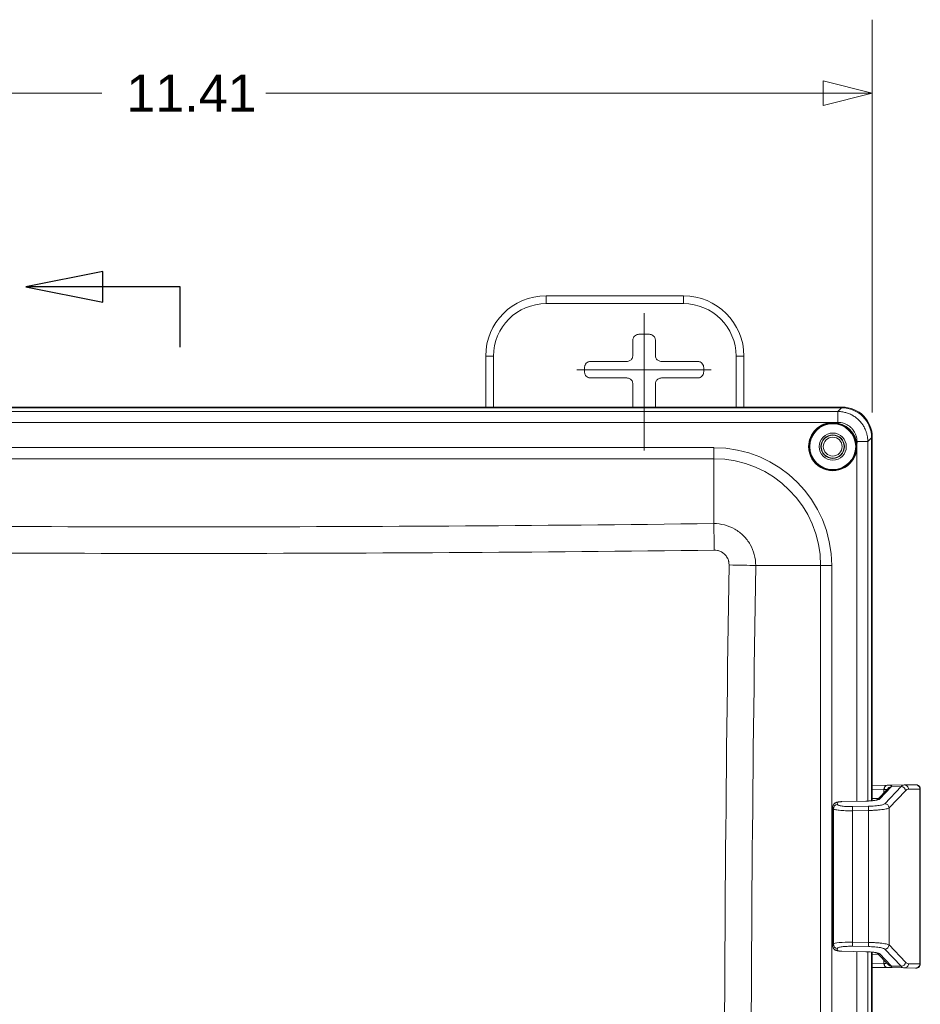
# Model space of a CAD drawing. Header units: inches. Extents: x 0 to 110, y 2 to 70.
# Tile 49 of 129: x 40 to 47, y 36 to 44. Entities that reach past the tile are written whole.
import ezdxf

# ---------------------------------------------------------------- set-up
doc = ezdxf.new("R2010")
doc.units = ezdxf.units.IN
doc.header["$LTSCALE"] = 3.25
doc.header["$MEASUREMENT"] = 0
doc.layers.add('Centerline (ANSI)', color=1, linetype='Continuous', lineweight=9, true_color=0xff0000)
for name, color, linetype, lineweight in [('Dimension (ANSI)', 7, 'Continuous', 9), ('Section Line (ANSI)', 7, 'Continuous', 25), ('Visible (ANSI)', 7, 'Continuous', 18), ('Visible Narrow (ANSI)', 7, 'Continuous', 5)]:
    doc.layers.add(name, color=color, linetype=linetype, lineweight=lineweight)
doc.styles.add('Note Text (ANSI)', font='arial.ttf')
doc.dimstyles.new('.XX', dxfattribs={"dimscale": 3.25, "dimtxt": 0.095, "dimasz": 0.125, "dimexe": 0.1875, "dimexo": 0.0625, "dimgap": 0.0625, "dimtad": 0, "dimtih": 1, "dimtoh": 1, "dimrnd": 1e-08, "dimzin": 0, "dimdsep": 46, "dimtxsty": 'Note Text (ANSI)', "dimblk": 'Filled-1', "dimcen": 0.09, "dimdle": 0.45, "dimclrd": 256, "dimclre": 256, "dimclrt": 256, "dimadec": 0, "dimazin": 1, "dimtfac": 1.263158, "dimtofl": 0, "dimtmove": 0, "dimatfit": 3, "dimfxl": 1, "dimtolj": 1, "dimtzin": 4, "dimlwd": -1, "dimlwe": -1, "dimarcsym": 0})

# ---------------------------------------------------------------- blocks, each defined once
blk = doc.blocks.new('Filled-1')
at = {"color": 0}
for p, q in [((0, 0), (-1, 0.25)), ((-1, 0.25), (-1, -0.25)), ((-1, 0), (0, 0)), ((-1, -0.25), (0, 0))]:
    blk.add_line(p, q, dxfattribs=at)
at = {"color": 0, "flags": 128}
blk.add_lwpolyline([(-1, -0.25), (0, 0), (-1, 0.25), (-1, -0.25)], dxfattribs=at)
at = {"color": 0}
blk.add_solid([(-1, -0.25), (0, 0), (-1, 0.25), (-1, -0.25)], dxfattribs=at)
blk = doc.blocks.new('*D38')
at = {"layer": 'Defpoints', "color": 0, "transparency": 16777216}
for p in [(35.4332, 43.3779), (35.4332, 40.5272), (46.8382, 40.5272)]:
    blk.add_point(p, dxfattribs=at)
at = {"layer": 'Dimension (ANSI)', "transparency": 16777216}
for p, q in [((35.4332, 40.7303), (35.4332, 43.9873)), ((46.8382, 40.7303), (46.8382, 43.9873)), ((35.8394, 43.3779), (40.456, 43.3779)), ((46.4319, 43.3779), (41.8154, 43.3779))]:
    blk.add_line(p, q, dxfattribs=at)
at = {"layer": 'Dimension (ANSI)', "transparency": 16777216, "xscale": 0.40625, "yscale": 0.40625, "zscale": 0.40625, "rotation": 180}
blk.add_blockref('Filled-1', (35.4332, 43.3779), dxfattribs=at)
at = {"layer": 'Dimension (ANSI)', "transparency": 16777216, "xscale": 0.40625, "yscale": 0.40625, "zscale": 0.40625}
blk.add_blockref('Filled-1', (46.8382, 43.3779), dxfattribs=at)
at = {"layer": 'Dimension (ANSI)', "transparency": 16777216, "insert": (40.6591, 43.5329), "char_height": 0.30875, "attachment_point": 1, "style": 'Note Text (ANSI)'}
blk.add_mtext('\\A1;11.41', dxfattribs=at)
blk = doc.blocks.new('2dTransSection1')
at = {"layer": 'Section Line (ANSI)', "linetype": 'Continuous'}
for p, q in [((12.4509, 12.8927), (12.2541, 12.8533)), ((12.4509, 12.8139), (12.4509, 12.8927)), ((12.4509, 12.8533), (12.2541, 12.8533)), ((12.2541, 12.8533), (12.4509, 12.8139)), ((12.6478, 12.8532), (12.4509, 12.8533)), ((12.6477, 12.699), (12.6478, 12.8532))]:
    blk.add_line(p, q, dxfattribs=at)
at = {"layer": 'Section Line (ANSI)', "linetype": 'Continuous', "flags": 128}
blk.add_lwpolyline([(12.4509, 12.8927), (12.2541, 12.8533), (12.4509, 12.8139), (12.4509, 12.8927)], dxfattribs=at)
at = {"layer": 'Section Line (ANSI)'}
blk.add_solid([(12.4509, 12.8927), (12.2541, 12.8533), (12.4509, 12.8139), (12.4509, 12.8927)], dxfattribs=at)

msp = doc.modelspace()

# ---------------------------------------------------------------- linework, layer by layer
at = {"layer": 'Centerline (ANSI)', "linetype": 'Continuous'}
for p, q in [((44.9482, 40.4175), (44.9482, 41.555)), ((44.3919, 41.0862), (45.5045, 41.0862))]:
    msp.add_line(p, q, dxfattribs=at)
at = {"layer": 'Visible (ANSI)'}
for p, q in [((45.2748, 41.6987), (44.1357, 41.6987)), ((44.9047, 41.3797), (44.9917, 41.3797)), ((44.8547, 41.2047), (44.8547, 41.3297)), ((45.0416, 41.3297), (45.0416, 41.2047)), ((43.6357, 41.1987), (43.6357, 40.7762)), ((44.5047, 41.1547), (44.8047, 41.1547)), ((45.0916, 41.1547), (45.3917, 41.1547)), ((45.7748, 40.7762), (45.7748, 41.1987)), ((44.4547, 41.0678), (44.4547, 41.1047)), ((45.4416, 41.1047), (45.4416, 41.0678)), ((44.8047, 41.0178), (44.5047, 41.0178)), ((44.8547, 40.7762), (44.8547, 40.9678)), ((45.0416, 40.9678), (45.0416, 40.7762)), ((45.3917, 41.0178), (45.0916, 41.0178)), ((46.5891, 40.7762), (35.6822, 40.7762)), ((35.6875, 40.771), (46.5839, 40.771)), ((46.8329, 40.5219), (46.8329, 37.5135)), ((46.8382, 37.514), (46.8382, 40.5272)), ((46.9625, 37.6422), (46.8382, 37.6398)), ((46.9663, 37.6422), (47.1023, 37.6446)), ((46.9663, 37.6422), (46.9663, 37.6422)), ((47.197, 37.6458), (47.1026, 37.6446)), ((46.8791, 37.5216), (46.9713, 37.618)), ((47.2359, 37.4936), (47.2359, 37.6108)), ((46.5118, 36.3084), (46.5118, 37.4641)), ((46.5872, 37.5066), (46.784, 37.5106)), ((47.2359, 37.4936), (47.2359, 37.4936)), ((47.2357, 37.4566), (47.2357, 36.3159)), ((46.784, 36.2619), (46.5872, 36.2659)), ((46.8329, 36.259), (46.8329, 34.7266)), ((46.8382, 34.7248), (46.8382, 36.2584)), ((46.9713, 36.1544), (46.8791, 36.2509)), ((47.2359, 36.2789), (47.2359, 36.2789)), ((47.2359, 36.1616), (47.2359, 36.2789)), ((46.8382, 36.1326), (46.9625, 36.1303)), ((46.9663, 36.1302), (46.9663, 36.1302)), ((46.9663, 36.1302), (47.1023, 36.1278)), ((47.1026, 36.1278), (47.197, 36.1267))]:
    msp.add_line(p, q, dxfattribs=at)
for radius in [0.195, 0.1125, 0.0975, 0.095, 0.0781]:
    msp.add_circle((46.5107, 40.4487), radius, dxfattribs=at)
for centre, start, end in [((44.1357, 41.1987), 90, 180), ((45.2748, 41.1987), 0, 90)]:
    msp.add_arc(centre, 0.5, start, end, dxfattribs=at)
for centre, major_axis, ratio, start_param, end_param in [((46.582, 40.52), (0.1781, 0.1781), 0.992433, 5.501585, 7.064785), ((46.5872, 40.5253), (0.1781, 0.1781), 0.992433, 5.501585, 7.064785), ((46.7435, 37.6385), (0.2555, 0.0045), 0.000762, 5.74263, 5.767871), ((46.9665, 37.6072), (-0.0007, 0.035), 0.869954, 6.283117, 6.283185), ((47.1027, 36.6242), (0, 1.0204), 0.15281, 0.001901, 0.002663), ((47.103, 37.6096), (-0.0004, 0.035), 0.987649, 0, 0.004885), ((46.7847, 37.4756), (-0.0007, 0.035), 0.026408, 0, 0.000031), ((46.7847, 36.2969), (-0.0007, -0.035), 0.026408, 0, 0.000031), ((46.7435, 36.134), (-0.2555, 0.0045), 0.000762, 3.656906, 3.682147), ((46.9665, 36.1652), (-0.0007, -0.035), 0.869954, 0.000009, 0.000077), ((47.1027, 37.1483), (0, -1.0204), 0.15281, 6.280523, 6.281285), ((47.103, 36.1628), (-0.0004, -0.035), 0.987649, 6.2783, 6.283185)]:
    msp.add_ellipse(centre, major_axis=major_axis, ratio=ratio, start_param=start_param, end_param=end_param, dxfattribs=at)
for points, knots in [([(44.8547, 41.3297), (44.8547, 41.3332), (44.8551, 41.3366), (44.8566, 41.3434), (44.8577, 41.3468), (44.8616, 41.3555), (44.8651, 41.3607), (44.8737, 41.3694), (44.8789, 41.3728), (44.8877, 41.3767), (44.891, 41.3778), (44.8978, 41.3793), (44.9013, 41.3797), (44.9047, 41.3797)], [0.000001, 0.000001, 0.000001, 0.000001, 0.0264935, 0.0264935, 0.0529973, 0.0529973, 0.0996661, 0.0996661, 0.1463348, 0.1463348, 0.1728385, 0.1728385, 0.1993307, 0.1993307, 0.1993307, 0.1993307]), ([(44.9917, 41.3797), (44.9951, 41.3797), (44.9986, 41.3793), (45.0054, 41.3778), (45.0087, 41.3767), (45.0175, 41.3728), (45.0227, 41.3694), (45.0313, 41.3607), (45.0348, 41.3555), (45.0387, 41.3468), (45.0398, 41.3434), (45.0413, 41.3366), (45.0416, 41.3332), (45.0416, 41.3297)], [0.000001, 0.000001, 0.000001, 0.000001, 0.0264935, 0.0264935, 0.0529973, 0.0529973, 0.0996661, 0.0996661, 0.1463348, 0.1463348, 0.1728385, 0.1728385, 0.1993307, 0.1993307, 0.1993307, 0.1993307]), ([(44.4547, 41.1047), (44.4547, 41.1082), (44.4551, 41.1116), (44.4566, 41.1184), (44.4577, 41.1218), (44.4616, 41.1305), (44.4651, 41.1357), (44.4737, 41.1444), (44.4789, 41.1478), (44.4877, 41.1517), (44.491, 41.1528), (44.4978, 41.1543), (44.5013, 41.1547), (44.5047, 41.1547)], [0.000001, 0.000001, 0.000001, 0.000001, 0.0264935, 0.0264935, 0.0529973, 0.0529973, 0.0996661, 0.0996661, 0.1463348, 0.1463348, 0.1728385, 0.1728385, 0.1993307, 0.1993307, 0.1993307, 0.1993307]), ([(44.8047, 41.1547), (44.809, 41.1547), (44.8178, 41.1558), (44.83, 41.1609), (44.8405, 41.1689), (44.8486, 41.1794), (44.8536, 41.1916), (44.8547, 41.2004), (44.8547, 41.2047)], [0, 0, 0, 0, 0.164605, 0.333667, 0.500193, 0.666606, 0.835389, 1, 1, 1, 1]), ([(45.0416, 41.2047), (45.0416, 41.2004), (45.0428, 41.1916), (45.0478, 41.1794), (45.0559, 41.1689), (45.0664, 41.1609), (45.0786, 41.1558), (45.0873, 41.1547), (45.0916, 41.1547)], [0, 0, 0, 0, 0.164611, 0.333394, 0.499807, 0.666333, 0.835395, 1, 1, 1, 1]), ([(45.3917, 41.1547), (45.3951, 41.1547), (45.3986, 41.1543), (45.4054, 41.1528), (45.4087, 41.1517), (45.4175, 41.1478), (45.4227, 41.1444), (45.4313, 41.1357), (45.4348, 41.1305), (45.4387, 41.1218), (45.4398, 41.1184), (45.4413, 41.1116), (45.4416, 41.1082), (45.4416, 41.1047)], [0.000001, 0.000001, 0.000001, 0.000001, 0.0264935, 0.0264935, 0.0529973, 0.0529973, 0.0996661, 0.0996661, 0.1463348, 0.1463348, 0.1728385, 0.1728385, 0.1993307, 0.1993307, 0.1993307, 0.1993307]), ([(44.5047, 41.0178), (44.5013, 41.0178), (44.4978, 41.0182), (44.491, 41.0196), (44.4877, 41.0207), (44.4789, 41.0246), (44.4737, 41.0281), (44.4651, 41.0367), (44.4616, 41.0419), (44.4577, 41.0507), (44.4566, 41.054), (44.4551, 41.0608), (44.4547, 41.0643), (44.4547, 41.0678)], [0.000001, 0.000001, 0.000001, 0.000001, 0.0264935, 0.0264935, 0.0529973, 0.0529973, 0.0996661, 0.0996661, 0.1463348, 0.1463348, 0.1728385, 0.1728385, 0.1993307, 0.1993307, 0.1993307, 0.1993307]), ([(45.4416, 41.0678), (45.4416, 41.0643), (45.4413, 41.0608), (45.4398, 41.054), (45.4387, 41.0507), (45.4348, 41.0419), (45.4313, 41.0367), (45.4227, 41.0281), (45.4175, 41.0246), (45.4087, 41.0207), (45.4054, 41.0196), (45.3986, 41.0182), (45.3951, 41.0178), (45.3917, 41.0178)], [0.000001, 0.000001, 0.000001, 0.000001, 0.0264935, 0.0264935, 0.0529973, 0.0529973, 0.0996661, 0.0996661, 0.1463348, 0.1463348, 0.1728385, 0.1728385, 0.1993307, 0.1993307, 0.1993307, 0.1993307]), ([(44.8547, 40.9678), (44.8547, 40.9721), (44.8536, 40.9808), (44.8486, 40.993), (44.8405, 41.0035), (44.83, 41.0116), (44.8178, 41.0166), (44.809, 41.0178), (44.8047, 41.0178)], [0, 0, 0, 0, 0.164611, 0.333394, 0.499807, 0.666333, 0.835395, 1, 1, 1, 1]), ([(45.0916, 41.0178), (45.0873, 41.0178), (45.0786, 41.0166), (45.0664, 41.0116), (45.0559, 41.0035), (45.0478, 40.993), (45.0428, 40.9808), (45.0416, 40.9721), (45.0416, 40.9678)], [0, 0, 0, 0, 0.164605, 0.333667, 0.500193, 0.666606, 0.835389, 1, 1, 1, 1]), ([(47.197, 37.6458), (47.1984, 37.6458), (47.1993, 37.6458), (47.2004, 37.6458), (47.2006, 37.6459), (47.2013, 37.6458), (47.2015, 37.6458), (47.2022, 37.6458), (47.2024, 37.6458), (47.2029, 37.6458), (47.2031, 37.6458), (47.2041, 37.6457), (47.2049, 37.6456), (47.2071, 37.6453), (47.2087, 37.645), (47.2121, 37.6441), (47.214, 37.6434), (47.2191, 37.641), (47.2221, 37.6389), (47.2275, 37.6339), (47.2298, 37.6309), (47.2334, 37.6244), (47.2347, 37.6208), (47.2357, 37.6151), (47.2359, 37.613), (47.2359, 37.6108)], [0, 0, 0, 0, 0.0624047, 0.0624047, 0.0906124, 0.0906124, 0.1006585, 0.1006585, 0.1036796, 0.1036796, 0.1066746, 0.1066746, 0.1127526, 0.1127526, 0.1247095, 0.1247095, 0.1400321, 0.1400321, 0.1674078, 0.1674078, 0.1956958, 0.1956958, 0.2240223, 0.2240223, 0.24012, 0.24012, 0.24012, 0.24012]), ([(46.5118, 37.4641), (46.5118, 37.468), (46.5125, 37.472), (46.515, 37.4794), (46.5169, 37.4829), (46.5215, 37.489), (46.5243, 37.4917), (46.53, 37.4959), (46.533, 37.4975), (46.5392, 37.5001), (46.5423, 37.5011), (46.5518, 37.5035), (46.5587, 37.5046), (46.5695, 37.5057), (46.5729, 37.5059), (46.5799, 37.5063), (46.5835, 37.5065), (46.5872, 37.5066)], [0, 0, 0, 0, 0.0306156, 0.0306156, 0.0607185, 0.0607185, 0.0909999, 0.0909999, 0.1204691, 0.1204691, 0.1539492, 0.1539492, 0.2166357, 0.2166357, 0.2432068, 0.2432068, 0.2708886, 0.2708886, 0.2708886, 0.2708886]), ([(46.784, 37.5106), (46.7951, 37.5108), (46.8064, 37.5114), (46.8274, 37.5129), (46.8375, 37.5138), (46.8549, 37.5161), (46.8627, 37.5175), (46.8714, 37.5194), (46.8738, 37.52), (46.8774, 37.521), (46.8788, 37.5215), (46.8804, 37.5221), (46.8809, 37.5223), (46.881, 37.5223), (46.881, 37.5223), (46.881, 37.5223)], [0, 0, 0, 0, 0.0846794, 0.0846794, 0.1678363, 0.1678363, 0.2494351, 0.2494351, 0.2865204, 0.2865204, 0.3184011, 0.3184011, 0.3443884, 0.3443884, 0.3466981, 0.3466981, 0.3466981, 0.3466981]), ([(47.2359, 37.4936), (47.2359, 37.4856), (47.2358, 37.4767), (47.2357, 37.464), (47.2357, 37.4603), (47.2357, 37.4566)], [0, 0, 0, 0, 0.07031564, 0.07031564, 0.09839474, 0.09839474, 0.09839474, 0.09839474]), ([(47.2357, 36.3159), (47.2357, 36.3086), (47.2358, 36.3012), (47.2359, 36.2889), (47.2359, 36.2837), (47.2359, 36.2789)], [0, 0, 0, 0, 0.05564005, 0.05564005, 0.09851683, 0.09851683, 0.09851683, 0.09851683]), ([(46.5872, 36.2659), (46.5816, 36.266), (46.576, 36.2663), (46.5654, 36.2672), (46.5604, 36.2678), (46.5505, 36.2693), (46.5458, 36.2703), (46.5379, 36.2729), (46.5345, 36.2742), (46.5289, 36.2774), (46.5266, 36.279), (46.5217, 36.2833), (46.5191, 36.2863), (46.5151, 36.2928), (46.5136, 36.2965), (46.5122, 36.3029), (46.5118, 36.3056), (46.5118, 36.3084)], [0, 0, 0, 0, 0.0422874, 0.0422874, 0.0843841, 0.0843841, 0.132286, 0.132286, 0.166521, 0.166521, 0.1895067, 0.1895067, 0.2198412, 0.2198412, 0.2496664, 0.2496664, 0.2709834, 0.2709834, 0.2709834, 0.2709834]), ([(46.881, 36.2502), (46.881, 36.2502), (46.8806, 36.2503), (46.8792, 36.2509), (46.8777, 36.2514), (46.8732, 36.2527), (46.8697, 36.2535), (46.8604, 36.2554), (46.8542, 36.2564), (46.8393, 36.2584), (46.8303, 36.2593), (46.8108, 36.2609), (46.8001, 36.2614), (46.7876, 36.2618), (46.7858, 36.2618), (46.784, 36.2619)], [0.0537369, 0.0537369, 0.0537369, 0.0537369, 0.0769514, 0.0769514, 0.113495, 0.113495, 0.1641879, 0.1641879, 0.229517, 0.229517, 0.3055763, 0.3055763, 0.3869586, 0.3869586, 0.4006472, 0.4006472, 0.4006472, 0.4006472]), ([(47.2359, 36.1616), (47.2359, 36.1579), (47.2353, 36.154), (47.2329, 36.1469), (47.2311, 36.1436), (47.2267, 36.1376), (47.2239, 36.135), (47.2178, 36.1307), (47.2144, 36.1291), (47.2091, 36.1275), (47.2073, 36.1272), (47.2051, 36.1269), (47.2046, 36.1268), (47.2038, 36.1267), (47.2035, 36.1267), (47.2028, 36.1267), (47.2025, 36.1267), (47.2021, 36.1266), (47.2019, 36.1266), (47.2015, 36.1266), (47.2014, 36.1266), (47.201, 36.1266), (47.2008, 36.1266), (47.2002, 36.1266), (47.1998, 36.1266), (47.1986, 36.1266), (47.1979, 36.1266), (47.197, 36.1267)], [0, 0, 0, 0, 0.0287618, 0.0287618, 0.0570741, 0.0570741, 0.0854021, 0.0854021, 0.1137221, 0.1137221, 0.1274541, 0.1274541, 0.1313287, 0.1313287, 0.1343237, 0.1343237, 0.1379551, 0.1379551, 0.1413762, 0.1413762, 0.1469972, 0.1469972, 0.1598983, 0.1598983, 0.1985518, 0.1985518, 0.2400607, 0.2400607, 0.2400607, 0.2400607])]:
    msp.add_open_spline(points, degree=3, knots=knots, dxfattribs=at)
for points in [[(46.9658, 37.6422), (46.966, 37.6422), (46.9661, 37.6422), (46.9663, 37.6422)], [(46.9663, 36.1302), (46.9661, 36.1302), (46.966, 36.1302), (46.9658, 36.1302)]]:
    msp.add_open_spline(points, degree=3, dxfattribs=at)
at = {"layer": 'Visible Narrow (ANSI)'}
for p, q in [((44.1357, 41.6987), (44.1357, 41.6337)), ((45.2748, 41.6337), (44.1357, 41.6337)), ((45.2748, 41.6987), (45.2748, 41.6337)), ((43.6357, 41.1987), (43.7007, 41.1987)), ((43.7007, 41.1987), (43.7007, 40.7762)), ((45.7098, 40.7762), (45.7098, 41.1987)), ((45.7748, 41.1987), (45.7098, 41.1987)), ((35.7188, 40.7397), (46.5526, 40.7397)), ((46.5839, 40.771), (46.5526, 40.7397)), ((46.5526, 40.65), (46.5526, 40.7397)), ((35.7616, 40.6497), (46.5115, 40.6497)), ((46.5115, 40.6497), (46.5526, 40.65)), ((46.712, 40.4906), (46.8016, 40.4906)), ((46.8329, 40.5219), (46.8016, 40.4906)), ((46.8016, 40.4906), (46.8016, 37.5112)), ((45.5252, 40.4401), (36.7462, 40.4401)), ((45.5252, 40.4401), (45.5252, 40.3482)), ((46.7107, 40.4488), (46.7107, 37.5091)), ((45.5252, 40.3482), (36.7462, 40.3482)), ((45.5252, 40.3482), (45.5252, 39.8109)), ((45.5757, 39.8074), (45.5757, 39.8074)), ((45.8693, 39.5117), (45.8693, 39.5116)), ((46.4101, 39.4632), (45.8725, 39.4632)), ((46.502, 39.4632), (46.4101, 39.4632)), ((46.4101, 28.6842), (46.4101, 39.4632)), ((46.502, 28.6842), (46.502, 39.4632)), ((46.9005, 37.5288), (46.9957, 37.6284)), ((47.0775, 37.6312), (46.9413, 37.4888)), ((46.9969, 37.6298), (47.0775, 37.6312)), ((46.9332, 37.6072), (46.8382, 37.6054)), ((46.9332, 37.6072), (46.9332, 37.5782)), ((47.1129, 37.5966), (46.9768, 37.4542)), ((47.2321, 37.6108), (47.1376, 37.6096)), ((47.2321, 36.1617), (47.2321, 37.6108)), ((46.5119, 36.3087), (46.5119, 37.4638)), ((46.5162, 37.4478), (46.5119, 37.4638)), ((46.5503, 37.4824), (46.546, 37.4983)), ((46.587, 37.5061), (46.7839, 37.5102)), ((46.8072, 37.4677), (46.6745, 37.4653)), ((46.8882, 37.5311), (46.8382, 37.5321)), ((46.5162, 36.3246), (46.5162, 37.4478)), ((46.8066, 37.4331), (46.6738, 37.4308)), ((46.6738, 36.3417), (46.6738, 37.4308)), ((46.8066, 36.3393), (46.8066, 37.4331)), ((46.9768, 36.3183), (46.9768, 37.4542)), ((47.2357, 37.4566), (47.2357, 37.4566)), ((47.2357, 37.4566), (47.2357, 36.3159)), ((46.5119, 36.3087), (46.5162, 36.3246)), ((46.6738, 36.3417), (46.8066, 36.3393)), ((46.9768, 36.3183), (47.1129, 36.1758)), ((47.2357, 36.3159), (47.2357, 36.3159)), ((46.546, 36.2741), (46.5503, 36.2901)), ((46.7839, 36.2623), (46.587, 36.2664)), ((46.6745, 36.3071), (46.8072, 36.3048)), ((46.7107, 36.2634), (46.7107, 31.8842)), ((46.8016, 36.2613), (46.8016, 31.8865)), ((46.8382, 36.2404), (46.8882, 36.2413)), ((46.9957, 36.1441), (46.9005, 36.2437)), ((46.9413, 36.2837), (47.0775, 36.1413)), ((46.8382, 36.1671), (46.9332, 36.1653)), ((46.9332, 36.1943), (46.9332, 36.1653)), ((47.1376, 36.1628), (47.2321, 36.1617)), ((47.0775, 36.1413), (46.9969, 36.1427))]:
    msp.add_line(p, q, dxfattribs=at)
msp.add_circle((46.5107, 40.4487), 0.19, dxfattribs=at)
for centre, radius, start, end in [((44.1357, 41.1987), 0.435, 90, 180), ((45.2748, 41.1987), 0.435, 0, 90), ((46.5107, 40.4487), 0.2, 89.77476, 180), ((46.5107, 40.4487), 0.2, 0.01351, 89.77476), ((45.5252, 39.4632), 0.9768, 0, 90), ((46.5107, 40.4487), 0.2, 180, 0.01351), ((45.5252, 39.4632), 0.8849, 0, 90)]:
    msp.add_arc(centre, radius, start, end, dxfattribs=at)
for centre, major_axis, ratio, start_param, end_param in [((41.1357, 216.9675), (250.5757, 0), 0.707107, 4.69487, 4.729908), ((45.5252, 39.586), (0.0039, -0.318), 0.012387, 1.585971, 2.356125), ((41.1357, 216.904), (250.7972, 0), 0.707107, 4.69487, 4.729908), ((223.4655, 34.0737), (0, -251.5247), 0.707107, 4.690941, 4.733837), ((45.6476, 39.4632), (-0.318, 0.0048), 0.015165, 3.927106, 4.70008), ((223.5294, 34.0737), (0, -251.3027), 0.707107, 4.690941, 4.733837), ((46.9632, 37.6072), (-0.0007, 0.035), 0.857249, 0, 1.554756), ((46.9665, 37.6072), (-0.0007, 0.035), 0.869954, 0, 1.554452), ((46.9978, 37.5953), (-0.0279, 0.0211), 0.979278, 5.3731, 6.241676), ((46.9966, 37.5939), (-0.0253, 0.0242), 0.974644, 5.487135, 6.283185), ((46.7361, 37.6286), (0.2627, 0.0065), 0.1599, 6.123942, 6.156943), ((47.1027, 36.6242), (0, 1.0204), 0.15281, 0.002663, 0.162469), ((47.0783, 37.5966), (-0.0253, 0.0242), 0.974644, 3.917204, 5.487135), ((47.103, 37.6096), (-0.0004, 0.035), 0.987649, 4.699933, 6.283185), ((47.1975, 37.6108), (-0.0004, 0.035), 0.987649, 4.699933, 6.283185), ((46.773, 37.604), (-0.1914, -0.0039), 0.000921, 2.562734, 2.590111), ((47.1379, 36.6237), (0, 0.9859), 0.156668, 0.001971, 0.162468), ((46.9234, 37.606), (-0.3125, -0.0048), 0.00068, 3.141582, 3.298899), ((46.5469, 37.4638), (-0.0338, -0.0091), 0.986387, 4.476833, 6.016201), ((46.5512, 37.4478), (-0.0338, -0.0091), 0.986387, 4.476819, 6.016208), ((46.5879, 37.4716), (-0.0007, 0.035), 0.026408, 0, 0.160647), ((46.6753, 37.4308), (-0.0006, 0.035), 0.043849, 0.160755, 1.570021), ((46.7847, 37.4756), (-0.0007, 0.035), 0.026408, 0.000031, 0.160679), ((46.8081, 37.4331), (-0.0006, 0.035), 0.043849, 0.160746, 1.57002), ((46.9013, 37.4942), (-0.0253, 0.0242), 0.974644, 5.487135, 6.129121), ((46.9422, 37.4542), (-0.0253, 0.0242), 0.974644, 3.917204, 5.487123), ((46.6811, 36.3205), (-0.165, 0.0033), 0.127614, 4.758797, 6.242325), ((46.5512, 36.3246), (-0.0338, 0.0091), 0.986387, 0.266978, 1.806357), ((46.6753, 36.3417), (-0.0006, -0.035), 0.043849, 4.713165, 6.122439), ((46.8081, 36.3393), (-0.0006, -0.035), 0.043849, 4.713163, 6.122425), ((46.9422, 36.3183), (-0.0253, -0.0242), 0.974644, 0.79605, 2.365981), ((46.5469, 36.3087), (-0.0338, 0.0091), 0.986387, 0.266977, 1.806366), ((46.5879, 36.3009), (-0.0007, -0.035), 0.026409, 6.122545, 6.283192), ((46.7847, 36.2969), (-0.0007, -0.035), 0.026408, 6.122539, 6.283185), ((46.9013, 36.2783), (-0.0253, -0.0242), 0.974644, 0.154086, 0.796078), ((46.9632, 36.1653), (-0.0007, -0.035), 0.857249, 4.728429, 6.283185), ((46.773, 36.1684), (0.1914, -0.0039), 0.000921, 0.551482, 0.57886), ((46.9665, 36.1652), (-0.0007, -0.035), 0.869954, 4.728735, 6.283195), ((46.9978, 36.1772), (-0.0279, -0.0211), 0.979278, 0.041552, 0.910069), ((46.9966, 36.1786), (-0.0253, -0.0242), 0.974644, 0, 0.79605), ((47.0783, 36.1758), (-0.0253, -0.0242), 0.974644, 0.796051, 2.365981), ((47.103, 36.1628), (-0.0004, -0.035), 0.987649, 0, 1.583252), ((47.1379, 37.1487), (0, -0.9859), 0.156668, 6.120717, 6.281215), ((47.1975, 36.1617), (-0.0004, -0.035), 0.987649, 0.000008, 1.583252), ((46.7361, 36.1439), (0.2627, -0.0065), 0.1599, 0.126242, 0.159244), ((47.1027, 37.1483), (0, -1.0204), 0.15281, 6.120716, 6.280523)]:
    msp.add_ellipse(centre, major_axis=major_axis, ratio=ratio, start_param=start_param, end_param=end_param, dxfattribs=at)
for points, knots in [([(46.5526, 40.7397), (46.56, 40.7397), (46.5675, 40.7393), (46.5751, 40.7386), (46.5872, 40.7375), (46.5996, 40.7354), (46.6121, 40.7323), (46.6213, 40.7301), (46.6305, 40.7272), (46.6397, 40.7238), (46.651, 40.7195), (46.6623, 40.7143), (46.6733, 40.7082), (46.6832, 40.7027), (46.6928, 40.6965), (46.702, 40.6896), (46.7112, 40.6827), (46.7199, 40.6751), (46.7281, 40.6669), (46.7372, 40.6579), (46.7456, 40.6481), (46.7532, 40.6379), (46.7592, 40.6296), (46.7648, 40.621), (46.7697, 40.6122), (46.7765, 40.6001), (46.7822, 40.5876), (46.7867, 40.575), (46.7897, 40.5669), (46.7921, 40.5588), (46.7941, 40.5507), (46.7976, 40.537), (46.7998, 40.5234), (46.8008, 40.5101), (46.8014, 40.5035), (46.8016, 40.497), (46.8016, 40.4906)], [0, 0, 0, 0, 0.064563, 0.064563, 0.064563, 0.1666667, 0.1666667, 0.1666667, 0.2410501, 0.2410501, 0.2410501, 0.3333334, 0.3333334, 0.3333334, 0.4167095, 0.4167095, 0.4167095, 0.5, 0.5, 0.5, 0.592493, 0.592493, 0.592493, 0.6666667, 0.6666667, 0.6666667, 0.7681557, 0.7681557, 0.7681557, 0.8333333, 0.8333333, 0.8333333, 0.9446304, 0.9446304, 0.9446304, 1, 1, 1, 1]), ([(46.5526, 40.65), (46.5574, 40.65), (46.5622, 40.6498), (46.5671, 40.6494), (46.5748, 40.6487), (46.5827, 40.6474), (46.5907, 40.6454), (46.5966, 40.644), (46.6025, 40.6421), (46.6084, 40.6399), (46.6157, 40.6372), (46.623, 40.6339), (46.63, 40.6301), (46.6363, 40.6265), (46.6425, 40.6226), (46.6484, 40.6181), (46.6543, 40.6137), (46.6599, 40.6089), (46.6651, 40.6037), (46.6709, 40.5979), (46.6763, 40.5916), (46.6811, 40.585), (46.685, 40.5797), (46.6885, 40.5742), (46.6917, 40.5686), (46.696, 40.5608), (46.6996, 40.5528), (46.7025, 40.5447), (46.7044, 40.5395), (46.706, 40.5343), (46.7073, 40.5292), (46.7095, 40.5203), (46.7108, 40.5117), (46.7115, 40.5031), (46.7118, 40.499), (46.712, 40.4948), (46.712, 40.4906)], [0, 0, 0, 0, 0.0639835, 0.0639835, 0.0639835, 0.1666667, 0.1666667, 0.1666667, 0.2414081, 0.2414081, 0.2414081, 0.3333333, 0.3333333, 0.3333333, 0.4167583, 0.4167583, 0.4167583, 0.5, 0.5, 0.5, 0.5925763, 0.5925763, 0.5925763, 0.6666667, 0.6666667, 0.6666667, 0.76791, 0.76791, 0.76791, 0.8333333, 0.8333333, 0.8333333, 0.9452744, 0.9452744, 0.9452744, 1, 1, 1, 1]), ([(45.5252, 39.8109), (45.5556, 39.811), (45.6163, 39.8032), (45.7013, 39.7682), (45.7742, 39.7123), (45.83, 39.6394), (45.8649, 39.5544), (45.8726, 39.4936), (45.8725, 39.4632)], [0, 0, 0, 0, 0.1666667, 0.3333333, 0.5, 0.6666667, 0.8333333, 1, 1, 1, 1]), ([(45.5291, 39.5909), (45.538, 39.591), (45.5466, 39.5901), (45.557, 39.588), (45.5589, 39.5875), (45.5702, 39.5846), (45.5794, 39.581), (45.5889, 39.5759), (45.5898, 39.5754), (45.6, 39.5696), (45.6085, 39.5631), (45.6238, 39.5478), (45.6305, 39.5391), (45.6362, 39.5289), (45.6366, 39.5282), (45.6418, 39.5187), (45.6454, 39.5093), (45.6483, 39.4981), (45.6487, 39.4964), (45.6509, 39.486), (45.6517, 39.4771), (45.6516, 39.468)], [0, 0, 0, 0, 0.136163, 0.136163, 0.166667, 0.166667, 0.317396, 0.317396, 0.333333, 0.333333, 0.498138, 0.498138, 0.666667, 0.666667, 0.67887, 0.67887, 0.833333, 0.833333, 0.860024, 0.860024, 1, 1, 1, 1]), ([(46.9969, 37.6298), (46.9985, 37.6319), (46.9991, 37.6338), (46.9988, 37.6355), (46.9988, 37.6357), (46.9983, 37.6374), (46.9968, 37.6388), (46.9941, 37.6398), (46.9941, 37.6398), (46.9914, 37.6408), (46.9877, 37.6415), (46.9827, 37.6419), (46.9824, 37.6419), (46.9777, 37.6423), (46.9724, 37.6424), (46.9663, 37.6422)], [0, 0, 0, 0, 0.2296129, 0.2296129, 0.25, 0.25, 0.4972341, 0.4972341, 0.5, 0.5, 0.75, 0.75, 0.7648042, 0.7648042, 0.9946354, 0.9946354, 0.9946354, 0.9946354]), ([(46.9592, 37.6054), (46.957, 37.6061), (46.9542, 37.6066), (46.9467, 37.6073), (46.9418, 37.6074), (46.936, 37.6072)], [0.5441966, 0.5441966, 0.5441966, 0.5441966, 0.75, 0.75, 1, 1, 1, 1]), ([(46.546, 37.4983), (46.5459, 37.4988), (46.546, 37.4992), (46.5464, 37.4996), (46.5465, 37.4997), (46.5466, 37.4998), (46.5467, 37.4999), (46.5472, 37.5003), (46.548, 37.5008), (46.5491, 37.5012), (46.5493, 37.5013), (46.5494, 37.5013), (46.5495, 37.5014), (46.5508, 37.5019), (46.5523, 37.5023), (46.5542, 37.5028), (46.5561, 37.5032), (46.5584, 37.5037), (46.5609, 37.504), (46.5634, 37.5044), (46.5661, 37.5048), (46.5689, 37.505), (46.5692, 37.5051), (46.5695, 37.5051), (46.5698, 37.5051), (46.5724, 37.5054), (46.575, 37.5056), (46.5777, 37.5057), (46.5783, 37.5058), (46.5788, 37.5058), (46.5794, 37.5058), (46.5819, 37.506), (46.5844, 37.5061), (46.587, 37.5061)], [0, 0, 0, 0, 0.1174113, 0.1174113, 0.1174113, 0.1428572, 0.1428572, 0.1428572, 0.2707466, 0.2707466, 0.2707466, 0.2857143, 0.2857143, 0.2857143, 0.423768, 0.423768, 0.423768, 0.5714286, 0.5714286, 0.5714286, 0.7142857, 0.7142857, 0.7142857, 0.7298272, 0.7298272, 0.7298272, 0.8571429, 0.8571429, 0.8571429, 0.8830933, 0.8830933, 0.8830933, 1, 1, 1, 1]), ([(46.6745, 37.4653), (46.6676, 37.4652), (46.6608, 37.4652), (46.654, 37.4652), (46.6532, 37.4652), (46.6523, 37.4652), (46.6514, 37.4653), (46.6444, 37.4653), (46.6373, 37.4655), (46.6304, 37.4658), (46.6299, 37.4658), (46.6293, 37.4659), (46.6288, 37.4659), (46.6217, 37.4662), (46.6148, 37.4666), (46.6083, 37.4672), (46.6081, 37.4672), (46.6079, 37.4672), (46.6076, 37.4672), (46.6009, 37.4678), (46.5946, 37.4685), (46.5888, 37.4693), (46.5831, 37.47), (46.5778, 37.4709), (46.5732, 37.4719), (46.573, 37.4719), (46.5729, 37.472), (46.5727, 37.472), (46.5683, 37.4729), (46.5645, 37.474), (46.5614, 37.475), (46.5611, 37.4751), (46.5608, 37.4752), (46.5606, 37.4753), (46.5577, 37.4763), (46.5553, 37.4774), (46.5536, 37.4786), (46.5534, 37.4787), (46.5532, 37.4789), (46.553, 37.479), (46.5515, 37.4801), (46.5506, 37.4812), (46.5503, 37.4824)], [0, 0, 0, 0, 0.110921, 0.110921, 0.110921, 0.125, 0.125, 0.125, 0.240783, 0.240783, 0.240783, 0.25, 0.25, 0.25, 0.370537, 0.370537, 0.370537, 0.375, 0.375, 0.375, 0.5, 0.5, 0.5, 0.625, 0.625, 0.625, 0.630058, 0.630058, 0.630058, 0.75, 0.75, 0.75, 0.759816, 0.759816, 0.759816, 0.875, 0.875, 0.875, 0.889668, 0.889668, 0.889668, 1, 1, 1, 1]), ([(46.9413, 37.4888), (46.94, 37.4874), (46.938, 37.486), (46.9351, 37.4847), (46.9349, 37.4846), (46.9346, 37.4845), (46.9343, 37.4843), (46.9312, 37.483), (46.9273, 37.4816), (46.9227, 37.4803), (46.9225, 37.4802), (46.9222, 37.4802), (46.922, 37.4801), (46.9171, 37.4788), (46.9114, 37.4775), (46.9051, 37.4763), (46.8987, 37.4751), (46.8915, 37.474), (46.8839, 37.473), (46.8837, 37.4729), (46.8835, 37.4729), (46.8833, 37.4729), (46.8759, 37.4719), (46.868, 37.4711), (46.8598, 37.4704), (46.8592, 37.4703), (46.8587, 37.4703), (46.8582, 37.4702), (46.8502, 37.4696), (46.842, 37.469), (46.8338, 37.4686), (46.8329, 37.4685), (46.832, 37.4685), (46.8311, 37.4685), (46.8232, 37.4681), (46.8153, 37.4678), (46.8072, 37.4677)], [0, 0, 0, 0, 0.130193, 0.130193, 0.130193, 0.142857, 0.142857, 0.142857, 0.278594, 0.278594, 0.278594, 0.285714, 0.285714, 0.285714, 0.426899, 0.426899, 0.426899, 0.571429, 0.571429, 0.571429, 0.575208, 0.575208, 0.575208, 0.714286, 0.714286, 0.714286, 0.723511, 0.723511, 0.723511, 0.857143, 0.857143, 0.857143, 0.871937, 0.871937, 0.871937, 1, 1, 1, 1]), ([(47.2359, 37.4936), (47.2359, 37.4924), (47.2359, 37.4912), (47.2359, 37.4874), (47.2359, 37.4846), (47.2358, 37.4791), (47.2358, 37.4764), (47.2357, 37.4708), (47.2357, 37.4679), (47.2357, 37.4622), (47.2357, 37.4594), (47.2357, 37.4566)], [0.628677, 0.628677, 0.628677, 0.628677, 0.666667, 0.666667, 0.7521703, 0.7521703, 0.8333335, 0.8333335, 0.9197563, 0.9197563, 1, 1, 1, 1]), ([(46.6738, 37.4308), (46.6652, 37.4307), (46.6565, 37.4306), (46.6467, 37.4307), (46.6456, 37.4307), (46.6355, 37.4308), (46.6266, 37.431), (46.6172, 37.4313), (46.6165, 37.4313), (46.6068, 37.4317), (46.5981, 37.4321), (46.5895, 37.4327), (46.5892, 37.4327), (46.5804, 37.4333), (46.5724, 37.4339), (46.5578, 37.4355), (46.5511, 37.4364), (46.5451, 37.4374), (46.5448, 37.4374), (46.539, 37.4384), (46.5342, 37.4394), (46.5299, 37.4406), (46.5296, 37.4407), (46.5255, 37.4418), (46.5226, 37.4429), (46.5201, 37.4442), (46.5199, 37.4443), (46.5177, 37.4456), (46.5166, 37.4467), (46.5162, 37.4478)], [0, 0, 0, 0, 0.1107836, 0.1107836, 0.125, 0.125, 0.2406334, 0.2406334, 0.25, 0.25, 0.3704665, 0.3704665, 0.375, 0.375, 0.5, 0.5, 0.625, 0.625, 0.6301363, 0.6301363, 0.75, 0.75, 0.7599749, 0.7599749, 0.875, 0.875, 0.8898125, 0.8898125, 1, 1, 1, 1]), ([(46.9768, 37.4542), (46.9749, 37.4527), (46.9689, 37.4497), (46.9532, 37.4455), (46.9314, 37.4416), (46.9045, 37.4383), (46.8737, 37.4357), (46.8405, 37.4339), (46.8178, 37.4333), (46.8066, 37.4331)], [0, 0, 0, 0, 0.1428571, 0.2857143, 0.4285714, 0.5714286, 0.7142857, 0.8571429, 1, 1, 1, 1]), ([(47.2357, 36.3159), (47.2357, 36.3101), (47.2357, 36.3044), (47.2358, 36.2932), (47.2359, 36.2877), (47.2359, 36.2812), (47.2359, 36.2801), (47.2359, 36.2789)], [0, 0, 0, 0, 0.1666667, 0.1666667, 0.3333333, 0.3333333, 0.3713181, 0.3713181, 0.3713181, 0.3713181]), ([(46.587, 36.2664), (46.5844, 36.2664), (46.5819, 36.2665), (46.5794, 36.2666), (46.5788, 36.2667), (46.5783, 36.2667), (46.5777, 36.2667), (46.575, 36.2669), (46.5724, 36.2671), (46.5698, 36.2673), (46.5695, 36.2674), (46.5692, 36.2674), (46.5689, 36.2674), (46.5662, 36.2677), (46.5636, 36.268), (46.5612, 36.2684), (46.5587, 36.2688), (46.5564, 36.2692), (46.5544, 36.2697), (46.5525, 36.2701), (46.5508, 36.2706), (46.5495, 36.2711), (46.5494, 36.2711), (46.5493, 36.2712), (46.5491, 36.2712), (46.548, 36.2717), (46.5472, 36.2722), (46.5467, 36.2726), (46.5466, 36.2727), (46.5465, 36.2728), (46.5464, 36.2729), (46.546, 36.2733), (46.5459, 36.2737), (46.546, 36.2741)], [0.0000002, 0.0000002, 0.0000002, 0.0000002, 0.1169068, 0.1169068, 0.1169068, 0.1428573, 0.1428573, 0.1428573, 0.2701729, 0.2701729, 0.2701729, 0.2857144, 0.2857144, 0.2857144, 0.4232083, 0.4232083, 0.4232083, 0.5714286, 0.5714286, 0.5714286, 0.7142858, 0.7142858, 0.7142858, 0.7292535, 0.7292535, 0.7292535, 0.8571429, 0.8571429, 0.8571429, 0.8825888, 0.8825888, 0.8825888, 1, 1, 1, 1]), ([(46.5503, 36.2901), (46.5506, 36.2913), (46.5515, 36.2924), (46.553, 36.2935), (46.5532, 36.2936), (46.5534, 36.2938), (46.5536, 36.2939), (46.5553, 36.295), (46.5577, 36.2961), (46.5606, 36.2972), (46.5608, 36.2973), (46.5611, 36.2974), (46.5614, 36.2974), (46.5645, 36.2985), (46.5683, 36.2995), (46.5727, 36.3005), (46.5729, 36.3005), (46.573, 36.3005), (46.5732, 36.3006), (46.5778, 36.3015), (46.583, 36.3024), (46.5888, 36.3032), (46.5946, 36.304), (46.6009, 36.3047), (46.6076, 36.3052), (46.6079, 36.3053), (46.6081, 36.3053), (46.6083, 36.3053), (46.6148, 36.3058), (46.6217, 36.3063), (46.6288, 36.3066), (46.6293, 36.3066), (46.6299, 36.3066), (46.6304, 36.3066), (46.6373, 36.3069), (46.6444, 36.3071), (46.6514, 36.3072), (46.6523, 36.3072), (46.6532, 36.3072), (46.654, 36.3072), (46.6608, 36.3073), (46.6676, 36.3073), (46.6745, 36.3071)], [0, 0, 0, 0, 0.110332, 0.110332, 0.110332, 0.125, 0.125, 0.125, 0.240184, 0.240184, 0.240184, 0.25, 0.25, 0.25, 0.369942, 0.369942, 0.369942, 0.375, 0.375, 0.375, 0.499706, 0.499706, 0.499706, 0.625, 0.625, 0.625, 0.629463, 0.629463, 0.629463, 0.75, 0.75, 0.75, 0.759217, 0.759217, 0.759217, 0.875, 0.875, 0.875, 0.889079, 0.889079, 0.889079, 1, 1, 1, 1]), ([(46.8072, 36.3048), (46.8153, 36.3046), (46.8232, 36.3044), (46.8311, 36.304), (46.832, 36.304), (46.8329, 36.3039), (46.8338, 36.3039), (46.842, 36.3035), (46.8502, 36.3029), (46.8582, 36.3022), (46.8587, 36.3022), (46.8592, 36.3021), (46.8598, 36.3021), (46.868, 36.3014), (46.8759, 36.3005), (46.8833, 36.2996), (46.8835, 36.2995), (46.8837, 36.2995), (46.8839, 36.2995), (46.8914, 36.2985), (46.8985, 36.2974), (46.9049, 36.2962), (46.9113, 36.295), (46.917, 36.2937), (46.922, 36.2924), (46.9222, 36.2923), (46.9225, 36.2922), (46.9227, 36.2922), (46.9273, 36.2909), (46.9312, 36.2895), (46.9343, 36.2881), (46.9346, 36.288), (46.9349, 36.2879), (46.9351, 36.2878), (46.938, 36.2864), (46.94, 36.2851), (46.9413, 36.2837)], [0, 0, 0, 0, 0.1280626, 0.1280626, 0.1280626, 0.1428571, 0.1428571, 0.1428571, 0.2764891, 0.2764891, 0.2764891, 0.2857143, 0.2857143, 0.2857143, 0.4247922, 0.4247922, 0.4247922, 0.4285714, 0.4285714, 0.4285714, 0.5714286, 0.5714286, 0.5714286, 0.7142857, 0.7142857, 0.7142857, 0.7214062, 0.7214062, 0.7214062, 0.8571429, 0.8571429, 0.8571429, 0.8698068, 0.8698068, 0.8698068, 1, 1, 1, 1]), ([(46.936, 36.1652), (46.9418, 36.1651), (46.9467, 36.1652), (46.9542, 36.1659), (46.957, 36.1664), (46.9592, 36.1671)], [0, 0, 0, 0, 0.25, 0.25, 0.4558034, 0.4558034, 0.4558034, 0.4558034]), ([(46.9663, 36.1302), (46.9724, 36.1301), (46.9777, 36.1302), (46.9824, 36.1306), (46.9827, 36.1306), (46.9877, 36.131), (46.9914, 36.1317), (46.9941, 36.1327), (46.9941, 36.1327), (46.9968, 36.1337), (46.9983, 36.135), (46.9988, 36.1368), (46.9988, 36.137), (46.9991, 36.1387), (46.9985, 36.1405), (46.9969, 36.1427)], [0.0053646, 0.0053646, 0.0053646, 0.0053646, 0.2351958, 0.2351958, 0.25, 0.25, 0.5, 0.5, 0.5027659, 0.5027659, 0.75, 0.75, 0.7703871, 0.7703871, 1, 1, 1, 1])]:
    msp.add_open_spline(points, degree=3, knots=knots, dxfattribs=at)
for points in [[(46.712, 40.4906), (46.712, 40.4767), (46.7107, 40.4627), (46.7107, 40.4488)], [(46.5119, 37.4638), (46.5119, 37.4639), (46.5118, 37.464), (46.5118, 37.4641)], [(46.7839, 37.5102), (46.7918, 37.5103), (46.8074, 37.5109), (46.8303, 37.5125), (46.8512, 37.5148), (46.8696, 37.5178), (46.8846, 37.5212), (46.8954, 37.525), (46.8993, 37.5275), (46.9005, 37.5288)], [(46.8066, 36.3393), (46.8178, 36.3392), (46.8405, 36.3386), (46.8737, 36.3368), (46.9045, 36.3342), (46.9314, 36.3308), (46.9532, 36.327), (46.9689, 36.3227), (46.9749, 36.3197), (46.9768, 36.3183)], [(46.5118, 36.3084), (46.5118, 36.3085), (46.5119, 36.3086), (46.5119, 36.3087)], [(46.9005, 36.2437), (46.8993, 36.245), (46.8954, 36.2475), (46.8846, 36.2513), (46.8696, 36.2547), (46.8512, 36.2576), (46.8303, 36.2599), (46.8074, 36.2616), (46.7918, 36.2622), (46.7839, 36.2623)], [(47.2321, 36.1617), (47.2346, 36.1616), (47.2359, 36.1616), (47.2359, 36.1616)]]:
    msp.add_open_spline(points, degree=3, dxfattribs=at)

# ---------------------------------------------------------------- block references
at = {"layer": 'Section Line (ANSI)', "xscale": 3.25, "yscale": 3.25, "zscale": 3.25}
msp.add_blockref('2dTransSection1', (0, 0), dxfattribs=at)

# ---------------------------------------------------------------- dimensions: what is measured, and where the dimension line sits
at = {"layer": 'Dimension (ANSI)'}
dim = msp.add_linear_dim(base=(35.4331954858, 43.3778921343), p1=(46.8381954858, 40.5271810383), p2=(35.4331954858, 40.5271810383), angle=180, dimstyle='.XX', override={"dimgap": 0.0625, "dimtih": 0, "dimtoh": 0, "dimdec": 2, "dimtol": 0, "dimlim": 0, "dimtp": 0, "dimtm": 0, "dimtdec": 2, "dimatfit": 1}, dxfattribs=at)
dim.commit()
dim.dimension.update_dxf_attribs({"geometry": '*D38', "text_midpoint": (41.1356954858, 43.3778921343), "dimtype": 160})

doc.saveas('drawing.dxf')
